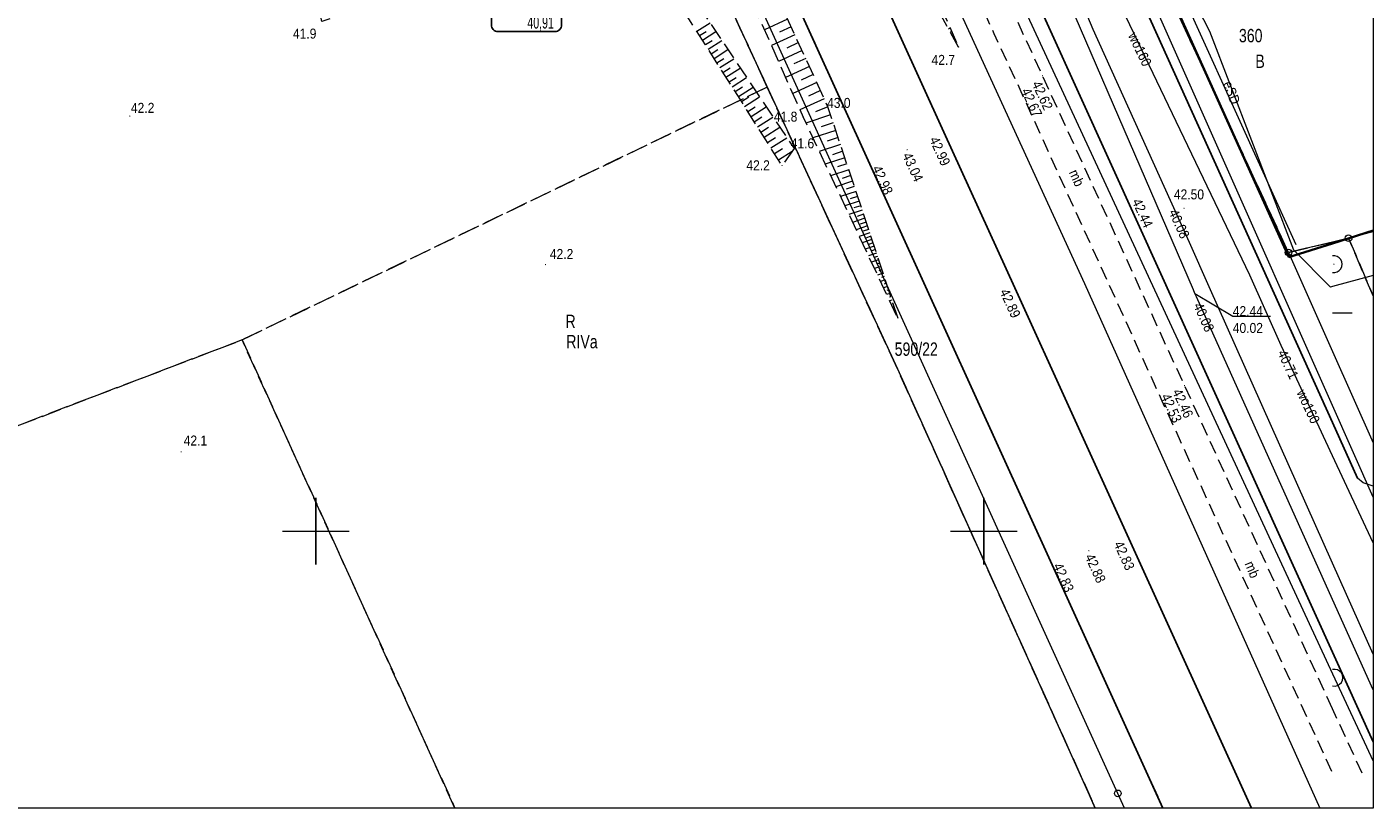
# Model space of a CAD drawing. Header units: metres. Extents: x 5542169 to 5542475, y 5991277 to 5991454.
# Tile 8 of 14: x 5542278 to 5542379, y 5991279 to 5991338. Entities that reach past the tile are written whole.
import ezdxf
from ezdxf.lldxf.tags import DXFTag

# ---------------------------------------------------------------- set-up
doc = ezdxf.new("R2010")
doc.units = ezdxf.units.M
doc.header["$MEASUREMENT"] = 0
for name, pattern in [('217-500', [2, -0.5, 1.5]), ('420-500', [1.5, 1, -0.5]), ('823-500', [1.75, 1.25, -0.5])]:
    doc.linetypes.add(name, pattern=pattern)
doc.layers.get('0').update_dxf_attribs({"lineweight": 18})
for name, color, linetype, lineweight in [('202-punkt graniczny', 7, 'Continuous', 18), ('203-punkt graniczny', 7, 'Continuous', 18), ('209-oznaczenie konturu klasyfikacyjnego', 3, 'Continuous', 18), ('210-oznaczenie konturu użytku gruntowego', 3, 'Continuous', 18), ('211-numer działki ewidencyjnej', 7, 'Continuous', 18), ('217-kontur klasyfikacyjny', 3, '217-500', 18), ('218-kontur użytku gruntowego', 3, '217-500', 18), ('219-działka ewidencyjna', 7, 'Continuous', 18), ('903-Żywopłot', 7, '903-500', 18), ('arkusz mapy', 7, 'Continuous', 18), ('droga dla rowerów', 7, '420-500', 18), ('droga dla rowerów-Atr17', 7, 'Continuous', 18), ('jezdnia', 7, '217-500', 18), ('krawężnik', 7, 'Continuous', 25), ('ogrodzenie trwałe', 7, '902-500', 35), ('pikieta naturalna', 7, 'Continuous', 18), ('pikieta naturalna-Atr2', 7, 'Continuous', 18), ('pikieta sztuczna', 7, 'Continuous', 18), ('pikieta sztuczna-Atr2', 7, 'Continuous', 18), ('przewód elektroenergetyczny podziemny', 1, 'Continuous', 18), ('przewód elektroenergetyczny podziemny-Atr1', 1, 'Continuous', 18), ('przewód kanalizacyjny', 14, 'Continuous', 18), ('przewód wodociągowy', 5, 'Continuous', 18), ('przewód wodociągowy-Atr1', 5, 'Continuous', 18), ('Ramka', 7, 'Continuous', 18), ('rzedna', 7, 'Continuous', 18), ('rzedna-Atr2', 7, 'Continuous', 18), ('rzedna-Atr3', 7, 'Continuous', 18), ('skarpa nieumocniona', 7, '823-500', 18), ('skarpa nieumocniona wypełnienie', 7, 'Continuous', 18)]:
    doc.layers.add(name, color=color, linetype=linetype, lineweight=lineweight)
doc.layers.add('IS_Węzeł_sieci_kanalizacyjnej_-_opisy', color=7, linetype='Continuous')
doc.styles.get("Standard").update_dxf_attribs({"font": 'Working1250.shx', "width": 0.75})
doc.linetypes.add('902-500', pattern='A,3.75,[24,dgnlstyle-geo-mz.shx,S=0.002786,R=0,X=0,Y=0],3.75', length=7.5)
doc.linetypes.add('903-500', pattern='A,0,[27,dgnlstyle-geo-mz.shx,S=0.019841,R=0,X=0,Y=0],-3', length=3)
tags = doc.linetypes.add('SOLID', pattern=[10, 10, 0]).pattern_tags.tags
tags[6:7] = [DXFTag(74, 4), DXFTag(75, 0), DXFTag(340, '0'), DXFTag(46, 0.0), DXFTag(50, 0.0), DXFTag(44, 0.0), DXFTag(45, 0.0)]
tags[4:5] = [DXFTag(74, 4), DXFTag(75, 0), DXFTag(340, '0'), DXFTag(46, 0.0), DXFTag(50, 0.0), DXFTag(44, 0.0), DXFTag(45, 0.0)]

# ---------------------------------------------------------------- blocks, each defined once
blk = doc.blocks.new('202')
at = {"color": 0, "linetype": 'ByBlock', "lineweight": -2, "ltscale": 10}
blk.add_circle((0, 0), 2.5, dxfattribs=at)
blk = doc.blocks.new('203')
at = {"linetype": 'ByBlock', "lineweight": -2, "ltscale": 10}
h = blk.add_hatch(color=0, dxfattribs=at)
edge = h.paths.add_edge_path()
edge.add_arc((0, 0), 0.45, 0, 360)
blk = doc.blocks.new('PW01')
at = {"linetype": 'ByBlock', "lineweight": -2, "ltscale": 10}
h = blk.add_hatch(color=0, dxfattribs=at)
edge = h.paths.add_edge_path()
edge.add_arc((0, 0), 0.45, 0, 360)

msp = doc.modelspace()

# ---------------------------------------------------------------- hatches: boundary and pattern name
h = msp.add_hatch(color=251)
edge = h.paths.add_edge_path()
edge.add_arc((5542376.21, 5991319.99), 0.045, 0, 360)
h = msp.add_hatch(color=251)
edge = h.paths.add_edge_path()
edge.add_arc((5542376.26, 5991289.03), 0.045, 0, 360)

# ---------------------------------------------------------------- linework, layer by layer
at = {"color": 251}
for p, q in [((5542300, 5991297.5), (5542300, 5991302.5)), ((5542300, 5991297.5), (5542300, 5991302.5)), ((5542350, 5991297.5), (5542350, 5991302.5)), ((5542350, 5991297.5), (5542350, 5991302.5)), ((5542297.5, 5991300), (5542302.5, 5991300)), ((5542297.5, 5991300), (5542302.5, 5991300)), ((5542347.5, 5991300), (5542352.5, 5991300)), ((5542347.5, 5991300), (5542352.5, 5991300))]:
    msp.add_line(p, q, dxfattribs=at)
for centre, start, end in [((5542376.21, 5991319.99), 260.5567, 99.4433), ((5542376.26, 5991289.03), 255.3052, 104.6948)]:
    msp.add_arc(centre, 0.625, start, end, dxfattribs=at)
at = {"layer": '217-kontur klasyfikacyjny', "color": 251, "flags": 128}
for points in [[(5542333.79, 5991333.25), (5542294.82, 5991417.61)], [(5542294.48, 5991314.32), (5542333.79, 5991333.25)], [(5542333.79, 5991333.25), (5542294.48, 5991314.32)], [(5542343.54, 5991312.15), (5542333.79, 5991333.25)], [(5542275.77, 5991307.17), (5542294.48, 5991314.32)], [(5542294.48, 5991314.32), (5542275.77, 5991307.17)], [(5542310.41, 5991279.27), (5542294.48, 5991314.32)], [(5542294.48, 5991314.32), (5542310.41, 5991279.27)], [(5542358.35, 5991279.27), (5542343.54, 5991312.15)]]:
    msp.add_lwpolyline(points, dxfattribs=at)
at = {"layer": '218-kontur użytku gruntowego', "color": 251}
msp.add_line((5542310.41, 5991279.27), (5542294.48, 5991314.32), dxfattribs=at)
at = {"layer": '218-kontur użytku gruntowego', "color": 251, "flags": 128}
for points in [[(5542333.79, 5991333.25), (5542294.82, 5991417.61)], [(5542294.82, 5991417.61), (5542333.79, 5991333.25)], [(5542360.38, 5991347.72), (5542372.81, 5991320.86)], [(5542372.81, 5991320.86), (5542360.38, 5991347.72)], [(5542294.48, 5991314.32), (5542333.79, 5991333.25)], [(5542333.79, 5991333.25), (5542343.54, 5991312.15)], [(5542372.81, 5991320.86), (5542376.1, 5991321.65)], [(5542376.1, 5991321.65), (5542372.81, 5991320.86)], [(5542376.1, 5991321.65), (5542377.31, 5991321.94)], [(5542377.31, 5991321.94), (5542376.1, 5991321.65)], [(5542377.31, 5991321.94), (5542379.14, 5991317.62)], [(5542379.14, 5991317.62), (5542377.31, 5991321.94)], [(5542275.77, 5991307.17), (5542294.48, 5991314.32)], [(5542294.48, 5991314.32), (5542275.77, 5991307.17)], [(5542343.54, 5991312.15), (5542358.35, 5991279.27)]]:
    msp.add_lwpolyline(points, dxfattribs=at)
at = {"layer": '219-działka ewidencyjna', "color": 251, "flags": 128}
for points in [[(5542302.77, 5991438.05), (5542357.54, 5991318.55)], [(5542360.03, 5991280.37), (5542297.25, 5991418.65)], [(5542294.82, 5991417.61), (5542343.54, 5991312.15)], [(5542347.09, 5991351.96), (5542376.1, 5991289.33)], [(5542372.81, 5991320.86), (5542360.38, 5991347.72)], [(5542379.14, 5991322.42), (5542377.31, 5991321.94)], [(5542376.1, 5991321.65), (5542372.81, 5991320.86)], [(5542377.31, 5991321.94), (5542376.1, 5991321.65)], [(5542372.81, 5991320.86), (5542376.1, 5991313.45)], [(5542357.54, 5991318.55), (5542375.15, 5991279.27)], [(5542376.1, 5991313.45), (5542379.14, 5991306.62)], [(5542343.54, 5991312.15), (5542358.35, 5991279.27)], [(5542376.1, 5991289.33), (5542379.14, 5991282.77)], [(5542360.54, 5991279.27), (5542360.03, 5991280.37)]]:
    msp.add_lwpolyline(points, dxfattribs=at)
at = {"layer": '903-Żywopłot', "color": 251, "flags": 128}
msp.add_lwpolyline([(5542373.38, 5991321.44), (5542361.53, 5991347.57)], dxfattribs=at)
at = {"layer": 'arkusz mapy', "color": 251}
for p, q in [((5542300, 5991302.5), (5542300, 5991297.5)), ((5542350, 5991302.5), (5542350, 5991297.5)), ((5542297.5, 5991300), (5542302.5, 5991300)), ((5542347.5, 5991300), (5542352.5, 5991300))]:
    msp.add_line(p, q, dxfattribs=at)
at = {"layer": 'droga dla rowerów', "color": 251, "flags": 128}
for points in [[(5542307.26, 5991438.05), (5542310.57, 5991430.33), (5542322.63, 5991402.11), (5542335.74, 5991371.57), (5542343.96, 5991352.66), (5542350.75, 5991337.27), (5542352.7, 5991333.09), (5542363.33, 5991309.77), (5542376.1, 5991281.88)], [(5542376.1, 5991286.71), (5542365.03, 5991310.9), (5542354.4, 5991334.1), (5542352.52, 5991338.17), (5542345.54, 5991354.04), (5542337.54, 5991372.42), (5542324.4, 5991403), (5542312.42, 5991431), (5542309.4, 5991438.05)], [(5542378.32, 5991281.88), (5542376.1, 5991286.71)]]:
    msp.add_lwpolyline(points, dxfattribs=at)
at = {"layer": 'IS_Węzeł_sieci_kanalizacyjnej_-_opisy', "color": 7, "linetype": 'SOLID', "ltscale": 0.01}
msp.add_lwpolyline([(5542313.64, 5991337.4), (5542317.9, 5991337.4, 0.414214), (5542318.4, 5991337.91), (5542318.4, 5991339.92, 0.414214), (5542317.9, 5991340.42), (5542313.64, 5991340.42, 0.414214), (5542313.14, 5991339.92), (5542313.14, 5991337.91, 0.414214), (5542313.64, 5991337.4)], format="xyb", dxfattribs=at)
at = {"layer": 'jezdnia', "color": 251, "flags": 128}
for points in [[(5542291.18, 5991438.05), (5542297.2, 5991424.85), (5542311.67, 5991392.99), (5542326.58, 5991360.25), (5542341.47, 5991327.48), (5542355.12, 5991297.48), (5542363.41, 5991279.27)], [(5542370.04, 5991279.27), (5542360.86, 5991299.46), (5542347.02, 5991329.88), (5542331.95, 5991363.02), (5542317.41, 5991394.98), (5542302.67, 5991427.35), (5542297.8, 5991438.05)], [(5542376.1, 5991363.6), (5542357.31, 5991354.92), (5542356.69, 5991354.79), (5542356.03, 5991354.83), (5542355.32, 5991355.07), (5542354.64, 5991355.8), (5542329.42, 5991412.17), (5542323.11, 5991408.8), (5542336.31, 5991379.19), (5542350.3, 5991347.81), (5542361.66, 5991322.78), (5542376.1, 5991290.93)], [(5542376.1, 5991308.13), (5542358.51, 5991347.08), (5542358.38, 5991347.83), (5542358.56, 5991348.72), (5542358.88, 5991349.54), (5542359.21, 5991350.15), (5542374.65, 5991357.28), (5542376.1, 5991357.94)], [(5542379.14, 5991303.37), (5542378.39, 5991303.63), (5542377.98, 5991303.98), (5542376.1, 5991308.13)], [(5542376.1, 5991290.93), (5542379.14, 5991284.23)]]:
    msp.add_lwpolyline(points, dxfattribs=at)
at = {"layer": 'krawężnik', "color": 251, "flags": 128}
for points in [[(5542363.41, 5991279.27), (5542355.12, 5991297.48), (5542341.47, 5991327.48), (5542326.58, 5991360.25), (5542311.67, 5991392.99), (5542297.2, 5991424.85), (5542291.18, 5991438.05)], [(5542370.04, 5991279.27), (5542360.86, 5991299.46), (5542352.32, 5991318.22), (5542347.02, 5991329.88), (5542331.95, 5991363.02), (5542317.41, 5991394.98), (5542302.67, 5991427.35), (5542297.8, 5991438.05)], [(5542350.3, 5991347.81), (5542361.66, 5991322.78), (5542376.1, 5991290.93)], [(5542376.1, 5991308.13), (5542358.51, 5991347.08)], [(5542377.98, 5991303.98), (5542376.1, 5991308.13)], [(5542376.1, 5991290.93), (5542379.14, 5991284.23)]]:
    msp.add_lwpolyline(points, dxfattribs=at)
at = {"layer": 'ogrodzenie trwałe', "color": 251, "flags": 128}
for points in [[(5542376.1, 5991354.88), (5542360.48, 5991347.92), (5542372.84, 5991320.52), (5542376.1, 5991321.54)], [(5542376.1, 5991321.54), (5542379.14, 5991322.5)]]:
    msp.add_lwpolyline(points, dxfattribs=at)
at = {"layer": 'przewód elektroenergetyczny podziemny', "color": 251, "flags": 128}
for points in [[(5542376.1, 5991318.31), (5542375.95, 5991318.27), (5542373.21, 5991321.03), (5542366.93, 5991337.42), (5542360.69, 5991349.57), (5542357.7, 5991357.41)], [(5542379.14, 5991319.15), (5542376.1, 5991318.31)]]:
    msp.add_lwpolyline(points, dxfattribs=at)
at = {"layer": 'przewód kanalizacyjny', "color": 251, "flags": 128}
for points in [[(5542376.1, 5991297.61), (5542366.88, 5991318.3), (5542365.39, 5991321.61), (5542358.18, 5991337.55), (5542353.21, 5991349.46), (5542350.23, 5991356.64), (5542348.41, 5991360.86)], [(5542376.1, 5991294.88), (5542365.92, 5991317.55), (5542365.8, 5991317.8), (5542365.69, 5991318.06), (5542352.44, 5991348.75), (5542352.32, 5991349)], [(5542379.14, 5991290.8), (5542376.1, 5991297.61)], [(5542379.14, 5991288.12), (5542376.1, 5991294.88)]]:
    msp.add_lwpolyline(points, dxfattribs=at)
at = {"layer": 'przewód wodociągowy', "color": 251, "flags": 128}
for points in [[(5542376.1, 5991305.64), (5542372.26, 5991313.89), (5542369.91, 5991319.16), (5542360.37, 5991339.1), (5542359.37, 5991342.2), (5542347.56, 5991369.09)], [(5542376.1, 5991309.4), (5542358.59, 5991348.86)], [(5542379.14, 5991302.55), (5542376.1, 5991309.4)], [(5542379.14, 5991299.12), (5542376.1, 5991305.64)]]:
    msp.add_lwpolyline(points, dxfattribs=at)
at = {"layer": 'Ramka', "color": 251, "flags": 128}
msp.add_lwpolyline([(5542169.34, 5991438.05), (5542379.14, 5991438.05), (5542379.14, 5991279.27), (5542169.34, 5991279.27), (5542169.34, 5991438.05)], close=True, dxfattribs=at)
at = {"layer": 'rzedna-Atr2', "color": 251, "flags": 128}
for points in [[(5542365.8, 5991317.8), (5542368.64, 5991316.1), (5542371.46, 5991316.1)], [(5542376.1, 5991316.34), (5542377.57, 5991316.34)]]:
    msp.add_lwpolyline(points, dxfattribs=at)
at = {"layer": 'skarpa nieumocniona', "color": 251, "flags": 128}
msp.add_lwpolyline([(5542287.17, 5991438.05), (5542292.44, 5991426.47), (5542294.52, 5991421.74), (5542312.81, 5991383.47), (5542316.03, 5991376.16), (5542324.22, 5991358.31), (5542330.67, 5991344.13), (5542336.47, 5991331.01), (5542343.62, 5991315.82), (5542338.34, 5991331.77), (5542332.34, 5991344.81), (5542326.01, 5991359.2), (5542318.3, 5991375.87), (5542314.46, 5991384.37), (5542296.7, 5991423.17), (5542294.63, 5991427.65), (5542289.92, 5991438.05)], dxfattribs=at)
msp.add_lwpolyline([(5542287.17, 5991438.05), (5542292.44, 5991426.47), (5542294.52, 5991421.74), (5542312.81, 5991383.47), (5542316.03, 5991376.16), (5542324.22, 5991358.31), (5542330.67, 5991344.13), (5542336.47, 5991331.01), (5542343.62, 5991315.82), (5542338.34, 5991331.77), (5542332.34, 5991344.81), (5542326.01, 5991359.2), (5542318.3, 5991375.87), (5542314.46, 5991384.37), (5542296.7, 5991423.17), (5542294.63, 5991427.65), (5542289.92, 5991438.05)], dxfattribs=at)
for points in [[(5542348.12, 5991336.25), (5542334.49, 5991360.86), (5542327.36, 5991375.84), (5542315.51, 5991402.29), (5542304.26, 5991426.86), (5542306.37, 5991428.48), (5542317.8, 5991403.08), (5542329.64, 5991376.65), (5542338.32, 5991358.17), (5542348.12, 5991336.25)], [(5542348.12, 5991336.25), (5542334.49, 5991360.86), (5542327.36, 5991375.84), (5542315.51, 5991402.29), (5542304.26, 5991426.86), (5542306.37, 5991428.48), (5542317.8, 5991403.08), (5542329.64, 5991376.65), (5542338.32, 5991358.17), (5542348.12, 5991336.25)], [(5542335.8, 5991328.64), (5542334.9, 5991327.38), (5542327.46, 5991339.11), (5542324.9, 5991347.92), (5542322.38, 5991348.48), (5542321.57, 5991344.75), (5542300.46, 5991338.17), (5542298.84, 5991345.39), (5542304.99, 5991352.4), (5542301.91, 5991356.02), (5542296.27, 5991358.52), (5542293.39, 5991363.22), (5542287.3, 5991369.87), (5542280.55, 5991370.1), (5542266.93, 5991372.2), (5542252.12, 5991375.09), (5542231.69, 5991377.8), (5542215.49, 5991381.28), (5542208.06, 5991378.32), (5542204.74, 5991376.57), (5542203.22, 5991376.36), (5542200.33, 5991377.47), (5542195.88, 5991378.29), (5542193.36, 5991378.28), (5542190.41, 5991378), (5542186.4, 5991377.1), (5542174.29, 5991370.77), (5542171.38, 5991373.4), (5542184.39, 5991379.66), (5542189.97, 5991381.04), (5542195.59, 5991381.52), (5542203.15, 5991380.86), (5542208.79, 5991380.4), (5542213.38, 5991383.08), (5542233.41, 5991380.9), (5542252.52, 5991377.79), (5542257.62, 5991375.87), (5542268.11, 5991374.41), (5542281.78, 5991371.95), (5542287.99, 5991371.56), (5542293.33, 5991365.69), (5542297.03, 5991359.52), (5542302.46, 5991356.93), (5542306, 5991352.06), (5542300.05, 5991344.94), (5542301.14, 5991339.55), (5542320.38, 5991345.37), (5542321.28, 5991349.3), (5542325.53, 5991348.77), (5542328.31, 5991339.85), (5542335.8, 5991328.64)], [(5542335.8, 5991328.64), (5542334.9, 5991327.38), (5542327.46, 5991339.11), (5542324.9, 5991347.92), (5542322.38, 5991348.48), (5542321.57, 5991344.75), (5542300.46, 5991338.17), (5542298.84, 5991345.39), (5542304.99, 5991352.4), (5542301.91, 5991356.02), (5542296.27, 5991358.52), (5542293.39, 5991363.22), (5542287.3, 5991369.87), (5542280.55, 5991370.1), (5542266.93, 5991372.2), (5542252.12, 5991375.09), (5542231.69, 5991377.8), (5542215.49, 5991381.28), (5542208.06, 5991378.32), (5542204.74, 5991376.57), (5542203.22, 5991376.36), (5542200.33, 5991377.47), (5542195.88, 5991378.29), (5542193.36, 5991378.28), (5542190.41, 5991378), (5542186.4, 5991377.1), (5542174.29, 5991370.77), (5542171.38, 5991373.4), (5542184.39, 5991379.66), (5542189.97, 5991381.04), (5542195.59, 5991381.52), (5542203.15, 5991380.86), (5542208.79, 5991380.4), (5542213.38, 5991383.08), (5542233.41, 5991380.9), (5542252.52, 5991377.79), (5542257.62, 5991375.87), (5542268.11, 5991374.41), (5542281.78, 5991371.95), (5542287.99, 5991371.56), (5542293.33, 5991365.69), (5542297.03, 5991359.52), (5542302.46, 5991356.93), (5542306, 5991352.06), (5542300.05, 5991344.94), (5542301.14, 5991339.55), (5542320.38, 5991345.37), (5542321.28, 5991349.3), (5542325.53, 5991348.77), (5542328.31, 5991339.85), (5542335.8, 5991328.64)]]:
    msp.add_lwpolyline(points, close=True, dxfattribs=at)
at = {"layer": 'skarpa nieumocniona wypełnienie', "color": 251, "flags": 128}
for points in [[(5542328.52, 5991337.43), (5542329.51, 5991338.06)], [(5542335.32, 5991338.33), (5542333.59, 5991337.53)], [(5542335.59, 5991337.75), (5542334.72, 5991337.35)], [(5542347.37, 5991337.6), (5542347.49, 5991337.66)], [(5542328.73, 5991337.1), (5542329.23, 5991337.42)], [(5542328.95, 5991336.77), (5542329.95, 5991337.4)], [(5542329.16, 5991336.43), (5542329.66, 5991336.75)], [(5542329.37, 5991336.09), (5542330.39, 5991336.74)], [(5542335.86, 5991337.17), (5542334.11, 5991336.36)], [(5542336.13, 5991336.58), (5542335.25, 5991336.17)], [(5542347.5, 5991337.37), (5542347.55, 5991337.4)], [(5542347.63, 5991337.14), (5542347.7, 5991337.19)], [(5542347.75, 5991336.92), (5542347.78, 5991336.93)], [(5542347.88, 5991336.69), (5542347.92, 5991336.71)], [(5542329.59, 5991335.75), (5542330.1, 5991336.07)], [(5542329.81, 5991335.4), (5542330.84, 5991336.06)], [(5542336.4, 5991335.99), (5542334.63, 5991335.17)], [(5542330.03, 5991335.06), (5542330.55, 5991335.39)], [(5542330.25, 5991334.71), (5542331.3, 5991335.37)], [(5542330.48, 5991334.35), (5542331.01, 5991334.69)], [(5542330.7, 5991334), (5542331.77, 5991334.67)], [(5542336.95, 5991334.8), (5542335.16, 5991333.97)], [(5542336.67, 5991335.39), (5542335.78, 5991334.98)], [(5542330.93, 5991333.64), (5542331.47, 5991333.98)], [(5542331.16, 5991333.27), (5542332.24, 5991333.96)], [(5542337.5, 5991333.59), (5542335.7, 5991332.76)], [(5542337.22, 5991334.2), (5542336.33, 5991333.78)], [(5542331.39, 5991332.91), (5542331.94, 5991333.26)], [(5542331.63, 5991332.54), (5542332.73, 5991333.24)], [(5542331.86, 5991332.17), (5542332.42, 5991332.52)], [(5542332.1, 5991331.8), (5542333.22, 5991332.51)], [(5542337.78, 5991332.99), (5542336.87, 5991332.57)], [(5542332.34, 5991331.42), (5542332.9, 5991331.78)], [(5542332.58, 5991331.04), (5542333.71, 5991331.76)], [(5542338.06, 5991332.38), (5542336.24, 5991331.54)], [(5542338.34, 5991331.78), (5542337.4, 5991331.4)], [(5542332.82, 5991330.66), (5542333.39, 5991331.02)], [(5542333.07, 5991330.27), (5542334.22, 5991331)], [(5542338.54, 5991331.17), (5542336.69, 5991330.55)], [(5542338.73, 5991330.58), (5542337.84, 5991330.28)], [(5542333.31, 5991329.88), (5542333.89, 5991330.25)], [(5542333.56, 5991329.49), (5542334.73, 5991330.24)], [(5542333.81, 5991329.09), (5542334.4, 5991329.47)], [(5542334.07, 5991328.69), (5542335.26, 5991329.45)], [(5542338.92, 5991330.01), (5542337.21, 5991329.45)], [(5542339.1, 5991329.47), (5542338.28, 5991329.2)], [(5542334.33, 5991328.27), (5542334.93, 5991328.65)], [(5542334.63, 5991327.8), (5542335.67, 5991328.46)], [(5542339.27, 5991328.95), (5542337.69, 5991328.42)], [(5542339.44, 5991328.45), (5542338.68, 5991328.19)], [(5542339.6, 5991327.96), (5542338.13, 5991327.48)], [(5542339.75, 5991327.5), (5542339.05, 5991327.27)], [(5542339.9, 5991327.05), (5542338.54, 5991326.6)], [(5542340.04, 5991326.62), (5542339.39, 5991326.41)], [(5542340.18, 5991326.21), (5542338.93, 5991325.79)], [(5542340.44, 5991325.43), (5542339.28, 5991325.05)], [(5542340.31, 5991325.81), (5542339.71, 5991325.61)], [(5542340.68, 5991324.71), (5542339.6, 5991324.35)], [(5542340.56, 5991325.06), (5542340, 5991324.88)], [(5542340.79, 5991324.37), (5542340.27, 5991324.2)], [(5542340.9, 5991324.04), (5542339.9, 5991323.71)], [(5542341.1, 5991323.43), (5542340.18, 5991323.12)], [(5542341, 5991323.73), (5542340.52, 5991323.57)], [(5542341.29, 5991322.85), (5542340.44, 5991322.57)], [(5542341.47, 5991322.33), (5542340.68, 5991322.07)], [(5542341.2, 5991323.13), (5542340.76, 5991322.99)], [(5542341.38, 5991322.59), (5542340.97, 5991322.45)], [(5542341.63, 5991321.83), (5542340.9, 5991321.59)], [(5542341.8, 5991321.33), (5542341.13, 5991321.11)], [(5542341.55, 5991322.08), (5542341.17, 5991321.95)], [(5542341.71, 5991321.58), (5542341.37, 5991321.46)], [(5542341.96, 5991320.82), (5542341.36, 5991320.62)], [(5542341.88, 5991321.08), (5542341.56, 5991320.97)], [(5542342.13, 5991320.32), (5542341.59, 5991320.14)], [(5542342.05, 5991320.57), (5542341.76, 5991320.48)], [(5542342.3, 5991319.82), (5542341.81, 5991319.66)], [(5542342.21, 5991320.07), (5542341.96, 5991319.98)], [(5542342.46, 5991319.31), (5542342.04, 5991319.17)], [(5542342.38, 5991319.57), (5542342.15, 5991319.49)], [(5542342.63, 5991318.81), (5542342.27, 5991318.69)], [(5542342.55, 5991319.06), (5542342.35, 5991319)], [(5542342.8, 5991318.31), (5542342.5, 5991318.21)], [(5542342.71, 5991318.56), (5542342.55, 5991318.5)], [(5542342.96, 5991317.8), (5542342.72, 5991317.73)], [(5542342.88, 5991318.06), (5542342.74, 5991318.01)], [(5542343.05, 5991317.55), (5542342.94, 5991317.52)], [(5542343.13, 5991317.3), (5542342.95, 5991317.24)], [(5542343.21, 5991317.05), (5542343.14, 5991317.03)], [(5542343.3, 5991316.8), (5542343.18, 5991316.76)], [(5542343.38, 5991316.55), (5542343.34, 5991316.53)], [(5542343.46, 5991316.29), (5542343.41, 5991316.28)]]:
    msp.add_lwpolyline(points, dxfattribs=at)

# ---------------------------------------------------------------- block references
at = {"layer": '202-punkt graniczny', "color": 251, "xscale": 0.1, "yscale": 0.1, "zscale": 0.1}
for p in [(5542377.31, 5991321.94), (5542372.81, 5991320.86), (5542360.03, 5991280.37)]:
    msp.add_blockref('202', p, dxfattribs=at)
at = {"layer": '203-punkt graniczny', "color": 251, "xscale": 0.1, "yscale": 0.1, "zscale": 0.1}
for p in [(5542357.54, 5991318.55), (5542343.54, 5991312.15)]:
    msp.add_blockref('203', p, dxfattribs=at)
at = {"layer": 'pikieta naturalna', "color": 251, "xscale": 0.1, "yscale": 0.1, "zscale": 0.1}
for p in [(5542348.12, 5991336.25), (5542338.34, 5991331.77), (5542286.08, 5991331.08), (5542336.47, 5991331.01), (5542335.8, 5991328.64), (5542334.9, 5991327.38), (5542317.19, 5991319.96), (5542289.92, 5991305.94)]:
    msp.add_blockref('PW01', p, dxfattribs=at)
at = {"layer": 'pikieta sztuczna', "color": 251, "xscale": 0.1, "yscale": 0.1, "zscale": 0.1}
for p in [(5542350.75, 5991337.27), (5542354.4, 5991334.1), (5542352.7, 5991333.09), (5542347.02, 5991329.88), (5542344.26, 5991328.56), (5542341.47, 5991327.48), (5542364.99, 5991324.18), (5542361.66, 5991322.78), (5542352.32, 5991318.22), (5542365.03, 5991310.9), (5542363.33, 5991309.77), (5542360.86, 5991299.46), (5542357.87, 5991298.54), (5542355.12, 5991297.48)]:
    msp.add_blockref('PW01', p, dxfattribs=at)
at = {"layer": 'rzedna', "color": 251, "xscale": 0.1, "yscale": 0.1, "zscale": 0.1}
for p in [(5542365.39, 5991321.61), (5542365.69, 5991318.06), (5542365.8, 5991317.8), (5542365.92, 5991317.55), (5542372.26, 5991313.89)]:
    msp.add_blockref('PW01', p, dxfattribs=at)

# ---------------------------------------------------------------- texts
at = {"layer": '209-oznaczenie konturu klasyfikacyjnego', "color": 251, "insert": (5542318.75, 5991314.69), "char_height": 1, "attachment_point": 1, "line_spacing_factor": 0.6}
msp.add_mtext('\\H1x;\\W0.79;RIVa', dxfattribs=at)
at = {"layer": '210-oznaczenie konturu użytku gruntowego', "color": 251, "char_height": 1, "attachment_point": 7, "line_spacing_factor": 0.6}
for s, insert in [('\\H1x;\\W0.79;B', (5542370.33, 5991334.68)), ('\\H1x;\\W0.79;R', (5542318.69, 5991315.21))]:
    msp.add_mtext(s, dxfattribs=dict(at, insert=insert))
at = {"layer": '211-numer działki ewidencyjnej', "color": 251, "char_height": 1, "line_spacing_factor": 0.6}
for s, insert, attachment_point in [('\\H1x;\\W0.79;360', (5542369.1, 5991336.59), 7), ('\\H1x;\\W0.79;590/22', (5542343.33, 5991314.13), 1)]:
    msp.add_mtext(s, dxfattribs=dict(at, insert=insert, attachment_point=attachment_point))
at = {"layer": 'droga dla rowerów-Atr17', "color": 251, "char_height": 0.75, "line_spacing_factor": 0.6}
for insert, attachment_point, rotation in [((5542356.69, 5991327.02), 4, 294.608), ((5542369.5, 5991297.56), 7, 292.671)]:
    msp.add_mtext('\\H1x;\\W0.9;mb', dxfattribs=dict(at, insert=insert, attachment_point=attachment_point, rotation=rotation))
at = {"layer": 'IS_Węzeł_sieci_kanalizacyjnej_-_opisy', "color": 7, "linetype": 'SOLID', "ltscale": 0.01, "insert": (5542315.84, 5991337.46), "char_height": 0.9216, "attachment_point": 7}
msp.add_mtext('\\fArial Narrow|b0|i0;40,91', dxfattribs=at)
at = {"layer": 'pikieta naturalna-Atr2', "color": 251, "char_height": 0.75, "attachment_point": 7, "line_spacing_factor": 0.6}
for s, insert in [('\\H1x;\\W0.9;41.9', (5542298.29, 5991336.87)), ('\\H1x;\\W0.9;42.7', (5542346.09, 5991334.91)), ('\\H1x;\\W0.9;43.0', (5542338.27, 5991331.68)), ('\\H1x;\\W0.9;42.2', (5542286.16, 5991331.32)), ('\\H1x;\\W0.9;41.8', (5542334.29, 5991330.65)), ('\\H1x;\\W0.9;41.6', (5542335.55, 5991328.65)), ('\\H1x;\\W0.9;42.2', (5542332.23, 5991327.02)), ('\\H1x;\\W0.9;42.2', (5542317.52, 5991320.38)), ('\\H1x;\\W0.9;42.1', (5542290.11, 5991306.41))]:
    msp.add_mtext(s, dxfattribs=dict(at, insert=insert))
at = {"layer": 'pikieta sztuczna-Atr2', "color": 251, "char_height": 0.75, "line_spacing_factor": 0.6}
for s, insert, attachment_point, rotation in [('\\H1x;\\W0.9;42.62', (5542353.92, 5991333.65), 4, 294.617), ('\\H1x;\\W0.9;42.67', (5542353.12, 5991333.12), 4, 294.505), ('\\H1x;\\W0.9;42.99', (5542345.9, 5991329.32), 7, 294.464), ('\\H1x;\\W0.9;43.04', (5542343.88, 5991328.13), 7, 294.464), ('\\H1x;\\W0.9;42.98', (5542341.61, 5991327.16), 7, 294.465), ('\\H1x;\\W0.9;42.44', (5542361.08, 5991324.69), 7, 294.411), ('\\H1x;\\W0.9;42.89', (5542351.16, 5991317.93), 7, 294.464), ('\\H1x;\\W0.9;42.46', (5542364.43, 5991310.6), 4, 294.597), ('\\H1x;\\W0.9;42.53', (5542363.58, 5991310.24), 4, 294.608), ('\\H1x;\\W0.9;42.88', (5542357.54, 5991298.09), 7, 294.458), ('\\H1x;\\W0.9;42.83', (5542359.7, 5991299.04), 7, 294.458), ('\\H1x;\\W0.9;42.83', (5542355.16, 5991297.4), 7, 294.462)]:
    msp.add_mtext(s, dxfattribs=dict(at, insert=insert, attachment_point=attachment_point, rotation=rotation))
at = {"layer": 'pikieta sztuczna-Atr2', "color": 251, "insert": (5542364.23, 5991325.21), "char_height": 0.75, "attachment_point": 4, "line_spacing_factor": 0.6}
msp.add_mtext('\\H1x;\\W0.9;42.50', dxfattribs=at)
at = {"layer": 'przewód elektroenergetyczny podziemny-Atr1', "color": 251, "insert": (5542368.24, 5991333.65), "char_height": 0.75, "attachment_point": 4, "rotation": 290.965, "line_spacing_factor": 0.6}
msp.add_mtext('\\H1x;\\W0.9;eSD', dxfattribs=at)
at = {"layer": 'przewód wodociągowy-Atr1', "color": 251, "char_height": 0.75, "attachment_point": 4, "line_spacing_factor": 0.6}
for insert, rotation in [((5542361.11, 5991337.28), 295.568), ((5542373.73, 5991310.54), 294.984)]:
    msp.add_mtext('\\H1x;\\W0.9;wo160', dxfattribs=dict(at, insert=insert, rotation=rotation))
at = {"layer": 'rzedna-Atr2', "color": 251, "char_height": 0.75, "attachment_point": 4, "line_spacing_factor": 0.6}
for s, insert, rotation in [('\\H1x;\\W0.9;40.08', (5542364.16, 5991324.04), 294.338), ('\\H1x;\\W0.9;40.08', (5542366.01, 5991317.05), 294.195), ('\\H1x;\\W0.9;40.71', (5542372.3, 5991313.51), 294.967)]:
    msp.add_mtext(s, dxfattribs=dict(at, insert=insert, rotation=rotation))
at = {"layer": 'rzedna-Atr2', "color": 251, "insert": (5542368.64, 5991316.1), "char_height": 0.75, "attachment_point": 7, "line_spacing_factor": 0.6}
msp.add_mtext('\\H1x;\\W0.9;42.44', dxfattribs=at)
at = {"layer": 'rzedna-Atr3', "color": 251, "insert": (5542368.64, 5991314.83), "char_height": 0.75, "attachment_point": 7, "line_spacing_factor": 0.6}
msp.add_mtext('\\H1x;\\W0.9;40.02', dxfattribs=at)

doc.saveas('drawing.dxf')
